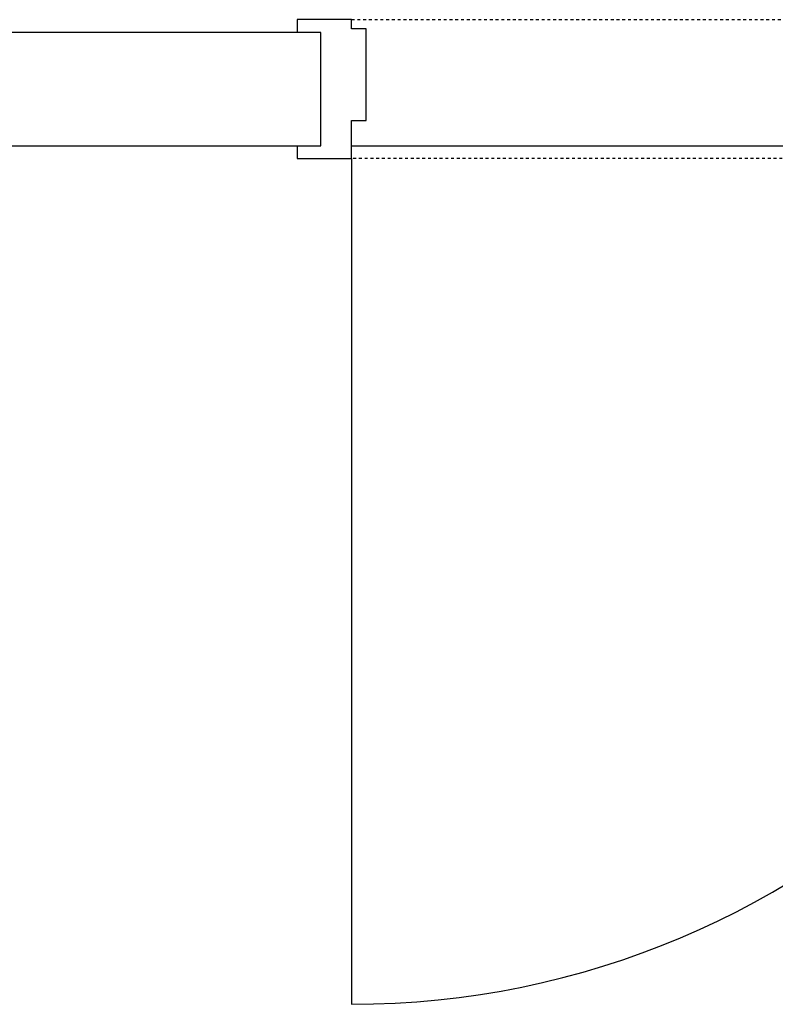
# Model space of a CAD drawing. Header units: centimetres. Extents: x -1062 to 5388, y 1642 to 2943.
# Tile 26 of 90: x -277 to -194, y 2239 to 2347. Entities that reach past the tile are written whole.
import ezdxf

# ---------------------------------------------------------------- set-up
doc = ezdxf.new("R2010")
doc.units = ezdxf.units.CM
doc.linetypes.add('XREF$0$Kreska', pattern=[0.635, 0.3175, -0.3175])
for name, color, linetype in [('M-XREF', 252, 'Continuous'), ('XREF$0$_Przerywana', 8, 'XREF$0$Kreska'), ('XREF$0$Drzwi', 8, 'Continuous'), ('XREF$0$Drzwi-2', 8, 'Continuous'), ('XREF$0$Stropy', 8, 'Continuous'), ('XREF$0$Ściany-2', 8, 'Continuous')]:
    doc.layers.add(name, color=color, linetype=linetype)

# ---------------------------------------------------------------- blocks, each defined once
blk = doc.blocks.new('XREF')
at = {"layer": 'XREF$0$_Przerywana'}
for p, q in [((-240.32, 2347.48), (-147.12, 2347.48)), ((-147.12, 2332.18), (-240.32, 2332.18))]:
    blk.add_line(p, q, dxfattribs=at)
at = {"layer": 'XREF$0$Drzwi'}
blk.add_line((-240.32, 2332.18), (-240.32, 2238.98), dxfattribs=at)
blk.add_arc((-240.32, 2332.18), 93.2, 270, 0, dxfattribs=at)
at = {"layer": 'XREF$0$Drzwi-2'}
for p, q in [((-240.32, 2347.48), (-246.32, 2347.48)), ((-246.32, 2347.48), (-246.32, 2346.08)), ((-240.32, 2346.48), (-240.32, 2347.48)), ((-238.72, 2346.48), (-240.32, 2346.48)), ((-238.72, 2336.38), (-238.72, 2346.48)), ((-240.32, 2332.18), (-240.32, 2336.38)), ((-240.32, 2336.38), (-238.72, 2336.38)), ((-246.32, 2333.58), (-246.32, 2332.18)), ((-246.32, 2332.18), (-240.32, 2332.18))]:
    blk.add_line(p, q, dxfattribs=at)
at = {"layer": 'XREF$0$Stropy'}
blk.add_line((-240.32, 2333.58), (-147.12, 2333.58), dxfattribs=at)
at = {"layer": 'XREF$0$Ściany-2'}
for p, q in [((-243.72, 2346.08), (-687.32, 2346.08)), ((-243.72, 2333.58), (-243.72, 2346.08)), ((-687.32, 2333.58), (-243.72, 2333.58))]:
    blk.add_line(p, q, dxfattribs=at)

msp = doc.modelspace()

# ---------------------------------------------------------------- block references
at = {"layer": 'M-XREF'}
msp.add_blockref('XREF', (0, 0), dxfattribs=at)

doc.saveas('drawing.dxf')
